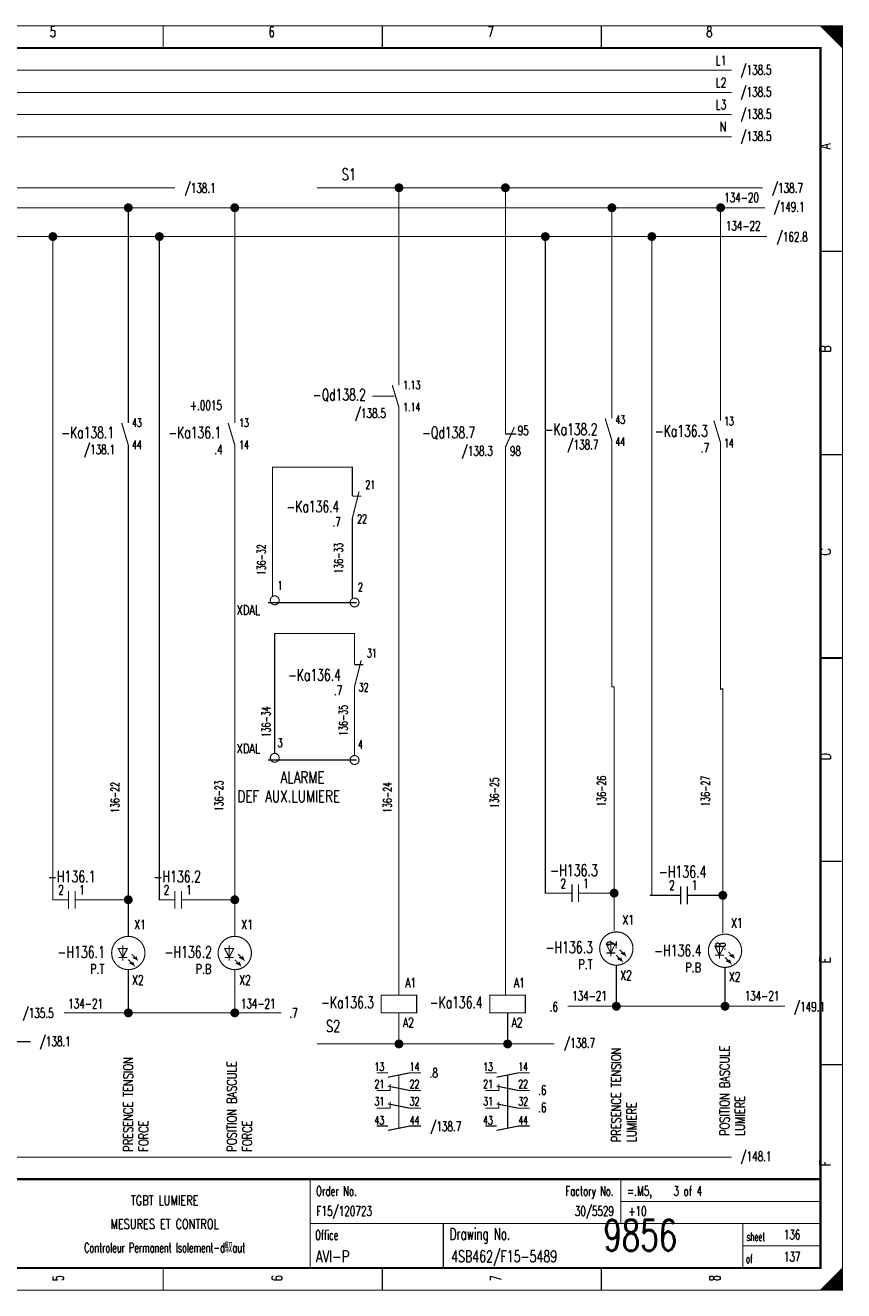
# Model space of a CAD drawing. Header units: centimetres. Extents: x 0 to 491, y -1040 to 69.
# Tile 129 of 181: x 322 to 341, y -520 to -491. Entities that reach past the tile are written whole.
import ezdxf
from ezdxf.enums import TextEntityAlignment as Align

# ---------------------------------------------------------------- set-up
doc = ezdxf.new("R2010")
doc.units = ezdxf.units.CM
doc.header["$MEASUREMENT"] = 0
doc.linetypes.add('GESTRICHELT', pattern=[3.75, 3, -0.75])
doc.linetypes.add('STRICH-PUNKT', pattern=[4.7, 3, -0.75, 0.2, -0.75])
doc.layers.get('0').update_dxf_attribs({"color": 9, "linetype": 'CONTINUOUS'})
doc.styles.get("Standard").update_dxf_attribs({"font": 'romans.shx', "bigfont": 'TXT.shx'})

# ---------------------------------------------------------------- blocks, each defined once
blk = doc.blocks.new('BCIRCLE_FILLED')
at = {"color": 0, "linetype": 'Continuous', "const_width": 1, "flags": 128}
blk.add_lwpolyline([(0.5, 0, 1), (-0.5, 0, 1)], format="xyb", close=True, dxfattribs=at)

msp = doc.modelspace()

# ---------------------------------------------------------------- linework, layer by layer
at = {"color": 7, "const_width": 0.025, "flags": 128}
for points in [[(300, -505.75), (300, -491.5), (340.5, -491.5), (340.5, -520), (300, -520), (300, -505.75)], [(340, -491.5), (340.5, -492), (340.475, -491.975), (340.475, -491.5), (340.45, -491.5), (340.45, -491.95), (340.425, -491.925), (340.425, -491.5), (340.4, -491.5), (340.4, -491.9), (340.375, -491.875), (340.375, -491.5), (340.35, -491.5), (340.35, -491.85), (340.325, -491.825)], [(340.15, -491.65), (340.15, -491.5), (340.125, -491.5), (340.125, -491.625), (340.1, -491.6), (340.1, -491.5), (340.075, -491.5), (340.075, -491.575), (340.05, -491.55), (340.05, -491.5), (340.025, -491.5), (340.025, -491.525)], [(340.325, -491.825), (340.325, -491.5), (340.3, -491.5), (340.3, -491.8), (340.275, -491.775), (340.275, -491.5), (340.25, -491.5), (340.25, -491.75), (340.225, -491.725), (340.225, -491.5), (340.2, -491.5), (340.2, -491.7), (340.175, -491.675), (340.175, -491.5), (340.15, -491.5)], [(338, -492.5), (302.25, -492.5)], [(338, -493), (302.25, -493)], [(338, -493.5), (302.25, -493.5)], [(338, -494), (302.25, -494)], [(325.45, -495.15), (317, -495.15)], [(338.7, -495.15), (328.65, -495.15)], [(330.5, -495.15), (330.5, -499.6)], [(332.9, -500.5), (332.9, -495.15)], [(338.75, -495.6), (316.95, -495.6)], [(324.4, -500.45), (324.4, -495.6)], [(326.8, -500.45), (326.8, -495.6)], [(335.3, -495.6), (335.3, -500.35)], [(337.75, -495.6), (337.75, -500.4)], [(338.8, -496.25), (316.95, -496.25)], [(322.75, -511.2), (322.7, -511.2), (322.7, -496.25)], [(325.15, -511.2), (325.1, -511.2), (325.1, -496.25)], [(333.8, -496.25), (333.8, -511.05), (334.1, -511.05)], [(336.2, -511.1), (336.2, -496.2)], [(330.5, -500.1), (330.5, -513.35)], [(335.3, -500.85), (335.3, -506.4), (335.35, -506.4), (335.35, -511.9)], [(337.75, -500.9), (337.75, -506.45), (337.8, -506.45), (337.8, -511.95)], [(324.4, -512.025), (324.4, -500.95)], [(326.8, -511.2), (326.8, -500.95)], [(332.9, -513.35), (332.9, -501)], [(329.5, -505.9), (329.5, -505.2), (327.7, -505.2), (327.7, -507.9)], [(329.5, -507.95), (329.5, -506.4)], [(335.35, -511.05), (334.85, -511.05)], [(337.8, -511.1), (337.3, -511.1)], [(324.4, -511.2), (323.5, -511.2)], [(326.8, -512.025), (326.8, -511.2), (325.9, -511.2)], [(324.375, -512.3), (324.175, -512.3), (324.275, -512.5), (324.375, -512.3)], [(326.775, -512.3), (326.575, -512.3), (326.675, -512.5), (326.775, -512.3)], [(335.375, -512.2), (335.175, -512.2), (335.275, -512.4), (335.375, -512.2)], [(337.825, -512.25), (337.625, -512.25), (337.725, -512.45), (337.825, -512.25)], [(324.4, -512.55), (324.525, -512.675), (324.5, -512.6), (324.525, -512.675), (324.425, -512.625)], [(324.475, -512.425), (324.6, -512.55), (324.575, -512.475), (324.6, -512.55), (324.5, -512.5)], [(326.8, -512.55), (326.925, -512.675), (326.9, -512.6), (326.925, -512.675), (326.825, -512.625)], [(326.875, -512.425), (327, -512.55), (326.975, -512.475), (327, -512.55), (326.9, -512.5)], [(335.4, -512.45), (335.525, -512.575), (335.5, -512.5), (335.525, -512.575), (335.425, -512.525)], [(335.475, -512.325), (335.6, -512.45), (335.575, -512.375), (335.6, -512.45), (335.5, -512.4)], [(337.85, -512.5), (337.975, -512.625), (337.95, -512.55), (337.975, -512.625), (337.875, -512.575)], [(337.925, -512.375), (338.05, -512.5), (338.025, -512.425), (338.05, -512.5), (337.95, -512.45)], [(324.4, -513.75), (324.4, -512.775)], [(326.8, -513.75), (326.8, -512.775)], [(335.4, -513.6), (335.4, -512.675)], [(337.85, -513.6), (337.85, -512.725)], [(339.2, -513.6), (334.3, -513.6)], [(327.85, -513.75), (322.95, -513.75)], [(330.5, -513.75), (330.5, -514.45)], [(332.95, -513.75), (332.95, -514.45)], [(322.2, -514.4), (316.4, -514.4)], [(334, -514.45), (328.65, -514.45)], [(330.25, -515.2), (330.75, -515.1), (331, -515.1)], [(332.7, -515.2), (333.2, -515.1), (333.45, -515.1)], [(330, -515.5), (330.3, -515.5), (330.3, -515.35)], [(330.25, -515.4), (330.75, -515.5), (331, -515.5)], [(332.45, -515.5), (332.75, -515.5), (332.75, -515.35)], [(332.7, -515.4), (333.2, -515.5), (333.45, -515.5)], [(330, -515.9), (330.3, -515.9), (330.3, -515.75)], [(330.25, -515.8), (330.75, -515.9), (331, -515.9)], [(332.45, -515.9), (332.75, -515.9), (332.75, -515.75)], [(332.7, -515.8), (333.2, -515.9), (333.45, -515.9)], [(330.25, -516.4), (330.75, -516.3), (331, -516.3)], [(332.7, -516.4), (333.2, -516.3), (333.45, -516.3)], [(340.3, -520), (340.3, -519.7), (340.275, -519.725), (340.275, -520), (340.25, -520), (340.25, -519.75), (340.225, -519.775), (340.225, -520), (340.2, -520), (340.2, -519.8), (340.175, -519.825), (340.175, -520), (340.15, -520), (340.15, -519.85), (340.125, -519.875)], [(340.475, -519.525), (340.475, -520), (340.45, -520), (340.45, -519.55), (340.425, -519.575), (340.425, -520), (340.4, -520), (340.4, -519.6), (340.375, -519.625), (340.375, -520), (340.35, -520), (340.35, -519.65), (340.325, -519.675), (340.325, -520), (340.3, -520)], [(340.125, -519.875), (340.125, -520), (340.1, -520), (340.1, -519.9), (340.075, -519.925), (340.075, -520), (340.05, -520), (340.05, -519.95), (340.025, -519.975), (340.025, -520)]]:
    msp.add_lwpolyline(points, dxfattribs=at)
at = {"color": 7, "flags": 128}
for points, const_width in [([(300, -491.5), (340.5, -491.5), (340.5, -520), (300, -520)], 0.025), ([(300.5, -492), (340, -492), (340, -519.5), (300.5, -519.5)], 0.05), ([(300.5, -492), (340, -492), (340, -519.5), (300.5, -519.5)], 0.025), ([(330.1, -513.75), (330.9, -513.75), (330.9, -513.35), (330.1, -513.35)], 0.025), ([(332.55, -513.75), (333.35, -513.75), (333.35, -513.35), (332.55, -513.35)], 0.025)]:
    msp.add_lwpolyline(points, close=True, dxfattribs=dict(at, const_width=const_width))
at = {"color": 7}
for points, const_width in [([(325.188, -491.5), (325.188, -492)], 0.025), ([(330.125, -491.5), (330.125, -492)], 0.025), ([(335.062, -491.5), (335.062, -492)], 0.025), ([(340.5, -496.583), (340, -496.583)], 0.025), ([(330.35, -499.6), (330.5, -500.1)], 0.025), ([(324.25, -500.45), (324.4, -500.95)], 0.025), ([(326.65, -500.45), (326.8, -500.95)], 0.025), ([(332.9, -500.45), (332.9, -500.7)], 0.025), ([(333.1, -500.55), (332.9, -501)], 0.025), ([(335.15, -500.35), (335.3, -500.85)], 0.025), ([(337.6, -500.4), (337.75, -500.9)], 0.025), ([(332.9, -500.7), (333.15, -500.7)], 0.025), ([(340.5, -501.167), (340, -501.167)], 0.025), ([(340, -505.75), (340.5, -505.75)], 0.05), ([(340.5, -505.75), (340, -505.75)], 0.025), ([(329.65, -505.8), (329.5, -506.4)], 0.025), ([(329.5, -505.9), (329.7, -505.9)], 0.025), ([(340.5, -510.333), (340, -510.333)], 0.025), ([(334.4, -510.85), (334.4, -511.25)], 0.025), ([(334.55, -510.85), (334.55, -511.25)], 0.025), ([(323.05, -511), (323.05, -511.4)], 0.025), ([(323.2, -511), (323.2, -511.4)], 0.025), ([(325.45, -511), (325.45, -511.4)], 0.025), ([(325.6, -511), (325.6, -511.4)], 0.025), ([(334.4, -511.05), (334.1, -511.05)], 0.025), ([(334.55, -511.05), (334.85, -511.05)], 0.025), ([(336.6, -511.1), (336.15, -511.1)], 0.025), ([(336.85, -511.1), (336.55, -511.1)], 0.025), ([(336.85, -510.9), (336.85, -511.3)], 0.025), ([(337, -510.9), (337, -511.3)], 0.025), ([(337, -511.1), (337.3, -511.1)], 0.025), ([(323.05, -511.2), (322.75, -511.2)], 0.025), ([(323.2, -511.2), (323.5, -511.2)], 0.025), ([(325.45, -511.2), (325.15, -511.2)], 0.025), ([(325.6, -511.2), (325.9, -511.2)], 0.025), ([(324.275, -512.225), (324.275, -512.575)], 0.025), ([(326.675, -512.225), (326.675, -512.575)], 0.025), ([(335.275, -512.125), (335.275, -512.475)], 0.025), ([(337.725, -512.175), (337.725, -512.525)], 0.025), ([(324.175, -512.5), (324.375, -512.5)], 0.025), ([(326.575, -512.5), (326.775, -512.5)], 0.025), ([(335.175, -512.4), (335.375, -512.4)], 0.025), ([(337.625, -512.45), (337.825, -512.45)], 0.025), ([(330, -515.1), (330.25, -515.1)], 0.025), ([(332.45, -515.1), (332.7, -515.1)], 0.025), ([(340.5, -514.917), (340, -514.917)], 0.025), ([(330, -516.3), (330.25, -516.3)], 0.025), ([(332.45, -516.3), (332.7, -516.3)], 0.025), ([(340, -517.5), (300.5, -517.5)], 0.05), ([(328.5, -517.5), (328.5, -519.5)], 0.025), ([(335.5, -517.5), (335.5, -518.5)], 0.025), ([(335.5, -518), (340, -518)], 0.025), ([(328.5, -518.5), (340, -518.5)], 0.025), ([(331.5, -518.5), (331.5, -519.5)], 0.025), ([(338.25, -518.5), (338.25, -519.5)], 0.025), ([(338.25, -519), (340, -519)], 0.025), ([(325.188, -520), (325.188, -519.5)], 0.025), ([(330.125, -520), (330.125, -519.5)], 0.025), ([(335.062, -520), (335.062, -519.5)], 0.025), ([(340.5, -519.5), (340, -520)], 0.025)]:
    msp.add_lwpolyline(points, dxfattribs=dict(at, const_width=const_width))
at = {"color": 7, "linetype": 'GESTRICHELT'}
for points, const_width in [([(329.9, -499.85), (330.4, -499.85)], 0.025), ([(327.55, -508.05), (329.55, -508.05)], 0.03), ([(330.5, -516.35), (330.5, -515.15)], 0.025), ([(332.95, -516.35), (332.95, -515.15)], 0.025)]:
    msp.add_lwpolyline(points, dxfattribs=dict(at, const_width=const_width))
at = {"color": 216, "const_width": 0.025, "flags": 128}
for points in [[(329.45, -502.1), (329.45, -501.45), (327.65, -501.45), (327.65, -504.35)], [(329.45, -504.4), (329.45, -502.6)]]:
    msp.add_lwpolyline(points, dxfattribs=at)
at = {"color": 216}
for points, const_width in [([(329.6, -502), (329.45, -502.6)], 0.025), ([(329.45, -502.1), (329.65, -502.1)], 0.025), ([(327.55, -504.5), (329.55, -504.5)], 0.03)]:
    msp.add_lwpolyline(points, dxfattribs=dict(at, const_width=const_width))
at = {"color": 216, "const_width": 0.025, "flags": 128}
for points in [[(327.8, -504.45, 1), (327.6, -504.45, 1)], [(329.6, -504.5, 1), (329.4, -504.5, 1)]]:
    msp.add_lwpolyline(points, format="xyb", close=True, dxfattribs=at)
at = {"color": 7, "const_width": 0.025, "flags": 128}
for points in [[(327.8, -508, 1), (327.6, -508, 1)], [(329.6, -508.05, 1), (329.4, -508.05, 1)], [(324.775, -512.4, 1), (324.025, -512.4, 1)], [(327.175, -512.4, 1), (326.425, -512.4, 1)], [(335.775, -512.3, 1), (335.025, -512.3, 1)], [(338.225, -512.35, 1), (337.475, -512.35, 1)]]:
    msp.add_lwpolyline(points, format="xyb", close=True, dxfattribs=at)
at = {"color": 7, "linetype": 'STRICH-PUNKT', "const_width": 0.025, "flags": 128}
msp.add_lwpolyline([(338, -517), (302.5, -517)], dxfattribs=at)

# ---------------------------------------------------------------- block references
at = {"color": 7, "xscale": 0.1, "yscale": 0.1, "zscale": 0.1}
for p in [(330.5, -495.15), (332.9, -495.15), (324.4, -495.6), (326.8, -495.6), (335.3, -495.6), (337.75, -495.6), (322.7, -496.25), (325.1, -496.25), (333.8, -496.25), (336.2, -496.25), (324.4, -511.2), (326.8, -511.2), (335.35, -511.05), (337.8, -511.1), (324.4, -513.75), (326.8, -513.75), (335.4, -513.6), (337.85, -513.6), (330.5, -514.45), (332.95, -514.45)]:
    msp.add_blockref('BCIRCLE_FILLED', p, dxfattribs=at)

# ---------------------------------------------------------------- texts
at = {"color": 7}
for s, height, width, p in [('5', 0.238, 0.672, (322.699, -491.514)), ('6', 0.238, 0.672, (327.632, -491.514)), ('7', 0.238, 0.672, (332.566, -491.514)), ('8', 0.238, 0.672, (337.499, -491.514)), ('-H136.1', 0.2619, 0.691429, (323.125, -510.545)), ('-H136.2', 0.2619, 0.691429, (325.503, -510.545)), ('-H136.3', 0.2619, 0.691429, (334.447, -510.403)), ('-H136.4', 0.2619, 0.691429, (336.896, -510.438)), ('TGBT LUMIERE', 0.21431, 0.754667, (325.219, -517.87)), ('MESURES ET CONTROL', 0.21431, 0.752889, (325.219, -518.403)), ('Controleur Permanent Isolement-d馭aut', 0.21431, 0.620757, (325.219, -518.935))]:
    msp.add_text(s, height=height, dxfattribs=dict(at, width=width)).set_placement(p, align=Align.TOP_CENTER)
for s, height, width, p in [('L1', 0.2143, 0.716, (337.882, -492.174)), ('L2', 0.2143, 0.716, (337.882, -492.671)), ('L3', 0.2143, 0.716, (337.882, -493.168)), ('N', 0.214, 0.76, (337.884, -493.665)), ('134-20', 0.2143, 0.676, (338.614, -495.262)), ('134-22', 0.2143, 0.676, (338.65, -495.901)), ('-Qd138.2', 0.2619, 0.68, (329.758, -499.684)), ('+.0015', 0.2143, 0.68, (326.512, -499.947)), ('/138.5', 0.2143, 0.68, (330.205, -500.125)), ('/138.5', 0.2143, 0.68, (330.205, -500.125)), ('-Ka138.1', 0.2619, 0.68, (324.08, -500.536)), ('-Ka136.1', 0.2619, 0.68, (326.494, -500.536)), ('-Ka138.2', 0.2619, 0.68, (334.976, -500.465)), ('-Ka136.3', 0.2619, 0.68, (337.461, -500.501)), ('/138.7', 0.2143, 0.68, (334.997, -500.834)), ('/138.7', 0.2143, 0.68, (334.997, -500.834)), ('/138.1', 0.2143, 0.68, (324.101, -500.941)), ('/138.1', 0.2143, 0.68, (324.101, -500.941)), ('.4', 0.2143, 0.684, (326.527, -500.941)), ('.4', 0.2143, 0.684, (326.527, -500.941)), ('.7', 0.2143, 0.684, (337.494, -500.905)), ('.7', 0.2143, 0.684, (337.494, -500.905)), ('-Ka136.4', 0.2619, 0.68, (329.191, -506.002)), ('.7', 0.2143, 0.684, (329.224, -506.371)), ('.7', 0.2143, 0.684, (329.224, -506.371)), ('-H136.1', 0.2619, 0.691429, (323.873, -512.249)), ('-H136.2', 0.2619, 0.691429, (326.286, -512.249)), ('-H136.3', 0.2619, 0.691429, (334.875, -512.142)), ('-H136.4', 0.2619, 0.691429, (337.324, -512.213)), ('P.T', 0.2143, 0.738667, (334.862, -512.547)), ('P.T', 0.2143, 0.738667, (323.86, -512.653)), ('P.B', 0.2143, 0.738667, (326.273, -512.653)), ('P.B', 0.2143, 0.738667, (337.311, -512.618)), ('134-21', 0.2143, 0.676, (327.718, -513.434)), ('-Ka136.3', 0.2619, 0.68, (329.937, -513.384)), ('-Ka136.4', 0.2619, 0.68, (332.386, -513.384)), ('134-21', 0.2143, 0.676, (339.076, -513.257)), ('/135.5', 0.2143, 0.68, (322.717, -513.647)), ('.6', 0.2143, 0.684, (334.087, -513.505)), ('14', 0.1905, 0.672, (330.961, -514.868)), ('14', 0.1905, 0.672, (333.41, -514.868)), ('22', 0.1905, 0.672, (330.961, -515.258)), ('22', 0.1905, 0.672, (333.41, -515.258)), ('32', 0.1905, 0.672, (330.961, -515.649)), ('32', 0.1905, 0.672, (333.41, -515.649)), ('44', 0.1905, 0.672, (330.961, -516.075)), ('44', 0.1905, 0.672, (333.41, -516.075)), ('Factory No.', 0.21431, 0.646545, (335.335, -517.658))]:
    msp.add_text(s, height=height, dxfattribs=dict(at, width=width)).set_placement(p, align=Align.TOP_RIGHT)
for s, height, width, p in [('/138.5', 0.2143, 0.68, (338.198, -492.387)), ('/138.5', 0.2143, 0.68, (338.198, -492.884)), ('/138.5', 0.2143, 0.68, (338.198, -493.381)), ('/138.5', 0.2143, 0.68, (338.198, -493.878)), ('S1', 0.2619, 0.716, (329.21, -494.716)), ('/138.1', 0.2143, 0.68, (325.67, -495.049)), ('/138.7', 0.2143, 0.68, (338.908, -495.049)), ('/149.1', 0.2143, 0.68, (338.944, -495.475)), ('/162.8', 0.2143, 0.68, (339.015, -496.149)), ('1.13', 0.1905, 0.678, (330.596, -499.5)), ('1.14', 0.1905, 0.678, (330.596, -499.997)), ('43', 0.1905, 0.672, (335.379, -500.281)), ('13', 0.1905, 0.672, (337.828, -500.316)), ('43', 0.1905, 0.672, (324.483, -500.352)), ('13', 0.1905, 0.672, (326.897, -500.352)), ('-Qd138.7', 0.2619, 0.68, (331.023, -500.536)), ('95', 0.2143, 0.672, (333.179, -500.515)), ('44', 0.1905, 0.672, (324.483, -500.849)), ('14', 0.1905, 0.672, (326.897, -500.849)), ('44', 0.1905, 0.672, (335.379, -500.778)), ('14', 0.1905, 0.672, (337.828, -500.813)), ('/138.3', 0.2143, 0.68, (331.916, -500.976)), ('98', 0.2143, 0.672, (333.002, -500.976)), ('32', 0.1905, 0.672, (329.594, -506.314)), ('XDAL', 0.2143, 0.76, (326.841, -507.684)), ('ALARME', 0.2619, 0.76, (327.828, -508.309)), ('DEF AUX.LUMIERE', 0.26194, 0.751467, (326.861, -508.735)), ('X2', 0.2143, 0.716, (335.487, -512.795)), ('X2', 0.2143, 0.716, (337.936, -512.831)), ('X2', 0.2143, 0.716, (324.485, -512.902)), ('X2', 0.2143, 0.716, (326.898, -512.902)), ('134-21', 0.2143, 0.676, (323.047, -513.434)), ('134-21', 0.2143, 0.676, (334.404, -513.257)), ('.7', 0.2143, 0.684, (328.03, -513.647)), ('/149.1', 0.2143, 0.68, (339.405, -513.505)), ('S2', 0.2619, 0.716, (328.855, -513.917)), ('A2', 0.2143, 0.716, (330.589, -513.86)), ('A2', 0.2143, 0.716, (333.038, -513.86)), ('/138.1', 0.2143, 0.68, (322.404, -514.286)), ('/138.7', 0.2143, 0.68, (334.223, -514.321)), ('13', 0.1905, 0.672, (329.949, -514.868)), ('13', 0.1905, 0.672, (332.398, -514.868)), ('.8', 0.2143, 0.684, (331.189, -514.996)), ('.8', 0.2143, 0.684, (331.189, -514.996)), ('21', 0.1905, 0.672, (329.949, -515.258)), ('21', 0.1905, 0.672, (332.398, -515.258)), ('.6', 0.2143, 0.684, (333.638, -515.386)), ('.6', 0.2143, 0.684, (333.638, -515.386)), ('31', 0.1905, 0.672, (329.949, -515.649)), ('31', 0.1905, 0.672, (332.398, -515.649)), ('.6', 0.2143, 0.684, (333.638, -515.776)), ('.6', 0.2143, 0.684, (333.638, -515.776)), ('43', 0.1905, 0.672, (329.949, -516.075)), ('/138.7', 0.2143, 0.68, (331.206, -516.202)), ('/138.7', 0.2143, 0.68, (331.206, -516.202)), ('43', 0.1905, 0.672, (332.398, -516.075)), ('/148.1', 0.2143, 0.68, (338.198, -516.877)), ('Order No.', 0.2143, 0.656889, (328.633, -517.658)), ('=.M5,    3 of 4', 0.21431, 0.682667, (335.64, -517.658)), ('Office', 0.2143, 0.626667, (328.615, -518.651)), ('Drawing No.', 0.26194, 0.646545, (331.643, -518.602)), ('sheet', 0.1905, 0.6, (338.338, -518.701)), ('of', 0.1905, 0.6, (338.323, -519.198))]:
    msp.add_text(s, height=height, dxfattribs=dict(at, width=width)).set_placement(p, align=Align.TOP_LEFT)
for s, height, width, p in [('A', 0.238, 0.76, (339.991, -494.283)), ('B', 0.238, 0.76, (339.991, -498.861)), ('C', 0.238, 0.76, (339.992, -503.439)), ('D', 0.238, 0.76, (339.992, -508.053)), ('E', 0.238, 0.76, (339.991, -512.632)), ('PRESENCE TENSION', 0.21431, 0.756, (335.291, -516.664)), ('POSITION BASCULE', 0.21431, 0.756, (337.734, -516.522)), ('PRESENCE TENSION', 0.21431, 0.756, (324.289, -516.877)), ('POSITION BASCULE', 0.21431, 0.756, (326.625, -516.877)), ('LUMIERE', 0.2143, 0.756, (338.081, -516.522)), ('LUMIERE', 0.2143, 0.756, (335.639, -516.664)), ('FORCE', 0.2143, 0.756, (324.636, -516.877)), ('FORCE', 0.2143, 0.756, (326.972, -516.877)), ('F', 0.238, 0.76, (339.991, -517.21))]:
    msp.add_text(s, height=height, rotation=90, dxfattribs=dict(at, width=width)).set_placement(p, align=Align.TOP_LEFT)
at = {"color": 216, "width": 0.672}
for s, height, p in [('21', 0.1905, (329.745, -501.996)), ('1', 0.191, (327.766, -504.267)), ('2', 0.191, (329.576, -504.303))]:
    msp.add_text(s, height=height, dxfattribs=at).set_placement(p, align=Align.BOTTOM_LEFT)
at = {"color": 216}
for s, height, width, p in [('-Ka136.4', 0.2619, 0.68, (329.156, -502.204)), ('.7', 0.2143, 0.684, (329.189, -502.573)), ('.7', 0.2143, 0.684, (329.189, -502.573))]:
    msp.add_text(s, height=height, dxfattribs=dict(at, width=width)).set_placement(p, align=Align.TOP_RIGHT)
for s, height, width, p in [('22', 0.1905, 0.672, (329.559, -502.517)), ('XDAL', 0.2143, 0.76, (326.841, -504.561))]:
    msp.add_text(s, height=height, dxfattribs=dict(at, width=width)).set_placement(p, align=Align.TOP_LEFT)
at = {"color": 216, "width": 0.676}
for s, p in [('136-32', (327.553, -503.882)), ('136-33', (329.292, -503.846))]:
    msp.add_text(s, height=0.1905, rotation=90, dxfattribs=at).set_placement(p, align=Align.BOTTOM_LEFT)
at = {"color": 7}
for s, height, width, p in [('31', 0.1905, 0.672, (329.78, -505.793)), ('3', 0.191, 0.672, (327.766, -507.816)), ('4', 0.191, 0.672, (329.576, -507.852)), ('1', 0.214, 0.672, (323.294, -511.148)), ('1', 0.214, 0.672, (325.707, -511.148)), ('1', 0.214, 0.672, (334.651, -511.006)), ('1', 0.214, 0.672, (337.1, -511.042)), ('X1', 0.2143, 0.716, (324.534, -511.929)), ('X1', 0.2143, 0.716, (326.948, -511.929)), ('X1', 0.2143, 0.716, (335.537, -511.823)), ('X1', 0.2143, 0.716, (337.986, -511.894)), ('A1', 0.2143, 0.716, (330.639, -513.242)), ('A1', 0.2143, 0.716, (333.088, -513.242)), ('F15/120723', 0.2143, 0.6832, (328.639, -518.389)), ('+10', 0.2143, 0.68, (335.67, -518.389)), ('136', 0.2143, 0.672, (339.177, -518.921)), ('AVI-P', 0.2619, 0.7472, (328.624, -519.449)), ('4SB462/F15-5489', 0.26194, 0.6928, (331.679, -519.449)), ('137', 0.2143, 0.672, (339.177, -519.418))]:
    msp.add_text(s, height=height, dxfattribs=dict(at, width=width)).set_placement(p, align=Align.BOTTOM_LEFT)
at = {"color": 7, "width": 0.676}
for s, p in [('136-34', (327.66, -507.537)), ('136-35', (329.399, -507.502)), ('136-25', (332.806, -509.134)), ('136-26', (335.219, -509.099)), ('136-27', (337.562, -509.099)), ('136-22', (324.252, -509.241)), ('136-23', (326.595, -509.205)), ('136-24', (330.393, -509.241))]:
    msp.add_text(s, height=0.1905, rotation=90, dxfattribs=at).set_placement(p, align=Align.BOTTOM_LEFT)
at = {"color": 7}
for s, height, width, p in [('2', 0.214, 0.672, (322.944, -511.148)), ('2', 0.214, 0.672, (325.322, -511.148)), ('2', 0.214, 0.672, (334.266, -511.006)), ('2', 0.214, 0.672, (336.715, -511.042)), ('30/5529', 0.2143, 0.675429, (335.346, -518.389))]:
    msp.add_text(s, height=height, dxfattribs=dict(at, width=width)).set_placement(p, align=Align.BOTTOM_RIGHT)
at = {"color": 7, "width": 0.684}
for s, p in [('.2', (335.192, -512.121)), ('.8', (337.641, -512.156))]:
    msp.add_text(s, height=0.2143, rotation=90, dxfattribs=at).set_placement(p, align=Align.TOP_RIGHT)
at = {"color": 0, "width": 0.6928}
msp.add_text('9856', height=0.7, dxfattribs=at).set_placement((335.108, -519.322), align=Align.BOTTOM_LEFT)
at = {"color": 7, "width": 0.672}
for s, p in [('5', (322.699, -519.73)), ('6', (327.632, -519.73)), ('7', (332.566, -519.73)), ('8', (337.499, -519.73))]:
    msp.add_text(s, height=0.238, rotation=90, dxfattribs=at).set_placement(p, align=Align.TOP_CENTER)

doc.saveas('drawing.dxf')
